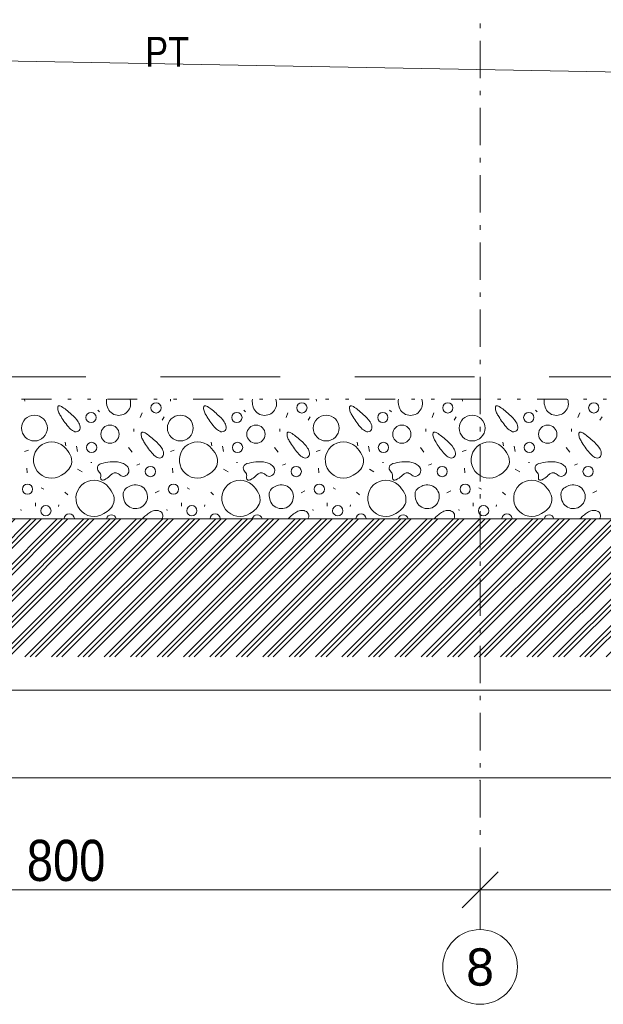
# Model space of a CAD drawing. Header units: millimetres. Extents: x -479461597 to -478645968, y -1101060132 to -1100898045.
# Tile 106 of 145: x -478971665 to -478967760, y -1101059971 to -1101053381. Entities that reach past the tile are written whole.
import ezdxf
from ezdxf.enums import TextEntityAlignment as Align

# ---------------------------------------------------------------- set-up
doc = ezdxf.new("R2010")
doc.units = ezdxf.units.MM
doc.header["$MEASUREMENT"] = 0
for name, pattern in [('Wipeout_Contour', [1000, 0, -1000]), ('Čerchovaná M', [450, 250, -85, 30, -85]), ('Čerchovaná se dvěma tečkami', [575, 200, -110, 22.5, -110, 22.5, -110]), ('Čárkovaná L', [1300, 800, -500])]:
    doc.linetypes.add(name, pattern=pattern)
for name, color, linetype in [('Bourané_2D prvky - vyplně', 7, 'Continuous'), ('Konstrukční síť', 7, 'Continuous'), ('Kóty - SP', 7, 'Continuous'), ('Situace - terén PT', 7, 'Continuous')]:
    doc.layers.add(name, color=color, linetype=linetype)
for name, color, linetype, lineweight, true_color in [('Bourané_2D prvky - vyplně_Pero_č.__40', 7, 'Continuous', 13, 0xc9ca94), ('Bourané_Konstrukce - základy výkop_Pero_č.__109', 7, 'Continuous', 13, 0x6da3d7), ('Konstrukční síť_Pero_č.__81', 7, 'Continuous', 13, 0xa8a8a8), ('Kóty - SP_Pero_č.__152', 7, 'Continuous', 0, 0xa97e33), ('Kóty - SP_Pero_č.__25', 7, 'Continuous', 13, 0x1a4f6e), ('Kóty - SP_Pero_č.__45', 7, 'Continuous', 13, 0x1a4f6e), ('Kóty - SP_Pero_č.__85', 7, 'Continuous', 13, 0x1a4f6e), ('Situace - terén HTU_Pero_č.__186', 7, 'Continuous', 20, 0x7b0011), ('Situace - terén PT_Pero_č.__190', 7, 'Continuous', 20, 0x6d6f03)]:
    doc.layers.add(name, color=color, linetype=linetype, lineweight=lineweight, true_color=true_color)
for name, color, linetype, lineweight in [('Konstrukce - základy podsyp_Pero_č.__96', 124, 'Continuous', 13), ('Konstrukční síť_Pero_č.__183', 7, 'Continuous', 20), ('Legenda_Pero_č.__6', 7, 'Continuous', 20)]:
    doc.layers.add(name, color=color, linetype=linetype, lineweight=lineweight)
doc.styles.add('GENERATED_STYLE_5', font='txt')
doc.styles.add('GENERATED_STYLE_7', font='txt')
doc.dimstyles.new('GENERATED_STYLE__1', dxfattribs={"dimtxt": 275, "dimasz": 228, "dimexe": 0.18, "dimexo": 400, "dimgap": 0.09, "dimtad": 1, "dimtih": 1, "dimtoh": 1, "dimdec": 0, "dimzin": 0, "dimdsep": 46, "dimtxsty": 'GENERATED_STYLE_5', "dimblk": 'ARROWHEAD_6', "dimblk1": 'ARROWHEAD_6', "dimblk2": 'ARROWHEAD_6', "dimcen": 0.09, "dimclrd": 256, "dimclre": 256, "dimclrt": 256, "dimazin": 0, "dimtfac": 1, "dimtdec": 4, "dimtmove": 0, "dimatfit": 3, "dimfxl": 1, "dimtolj": 1, "dimtzin": 0, "dimarcsym": 0})
doc.dimstyles.new('GENERATED_STYLE__5', dxfattribs={"dimtxt": 275, "dimasz": 228, "dimexe": 0.18, "dimexo": 0.0625, "dimgap": 0.09, "dimtad": 1, "dimtih": 1, "dimtoh": 1, "dimdec": 0, "dimzin": 0, "dimdsep": 46, "dimtxsty": 'GENERATED_STYLE_5', "dimblk": 'ARROWHEAD_6', "dimblk1": 'ARROWHEAD_6', "dimblk2": 'ARROWHEAD_6', "dimcen": 0.09, "dimclrd": 256, "dimclre": 256, "dimclrt": 256, "dimazin": 0, "dimtfac": 1, "dimtdec": 4, "dimtmove": 0, "dimatfit": 3, "dimfxl": 1, "dimtolj": 1, "dimtzin": 0, "dimarcsym": 0})

# ---------------------------------------------------------------- blocks, each defined once
blk = doc.blocks.new('*X114', base_point=(-479016584.6, -1101055471.5))
at = {"layer": 'Bourané_2D prvky - vyplně_Pero_č.__40', "color": 9, "linetype": 'Continuous', "lineweight": 13, "true_color": 0xc9ca94}
for p, q in [((-478971632.1, -1101055933.3), (-478971633.6, -1101055921.5)), ((-478970655.8, -1101055933.3), (-478970657.3, -1101055921.5)), ((-478969679.5, -1101055933.3), (-478969680.9, -1101055921.5)), ((-478968703.1, -1101055933.3), (-478968704.6, -1101055921.5)), ((-478971142.9, -1101055994.2), (-478971131, -1101056006)), ((-478970166.5, -1101055994.2), (-478970154.7, -1101056006)), ((-478969190.2, -1101055994.2), (-478969178.4, -1101056006)), ((-478968213.9, -1101055994.2), (-478968202.1, -1101056006)), ((-478970846.8, -1101056013.1), (-478970858.6, -1101056043.9)), ((-478970711.8, -1101056060.5), (-478970697.6, -1101056039.2)), ((-478969870.5, -1101056013.1), (-478969882.3, -1101056043.9)), ((-478969735.5, -1101056060.5), (-478969721.3, -1101056039.2)), ((-478968894.2, -1101056013.1), (-478968906, -1101056043.9)), ((-478968759.1, -1101056060.5), (-478968744.9, -1101056039.2)), ((-478967917.8, -1101056013.1), (-478967929.7, -1101056043.9)), ((-478967782.8, -1101056060.5), (-478967768.6, -1101056039.2)), ((-478970901.3, -1101056119.7), (-478970901.3, -1101056136.3)), ((-478969924.9, -1101056119.7), (-478969924.9, -1101056136.3)), ((-478968948.6, -1101056119.7), (-478968948.6, -1101056136.3)), ((-478967972.3, -1101056119.7), (-478967972.3, -1101056136.3)), ((-478971607.1, -1101056261.8), (-478971633.2, -1101056271.3)), ((-478971360.8, -1101056209.7), (-478971356, -1101056233.4)), ((-478971285, -1101056235.8), (-478971277.9, -1101056271.3)), ((-478970913.1, -1101056276), (-478970936.8, -1101056245.2)), ((-478970630.8, -1101056261.8), (-478970656.8, -1101056271.3)), ((-478970384.5, -1101056209.7), (-478970379.7, -1101056233.4)), ((-478970308.7, -1101056235.8), (-478970301.6, -1101056271.3)), ((-478969936.8, -1101056276), (-478969960.5, -1101056245.2)), ((-478969654.5, -1101056261.8), (-478969680.5, -1101056271.3)), ((-478969408.1, -1101056209.7), (-478969403.4, -1101056233.4)), ((-478969332.3, -1101056235.8), (-478969325.2, -1101056271.3)), ((-478968960.5, -1101056276), (-478968984.2, -1101056245.2)), ((-478968678.2, -1101056261.8), (-478968704.2, -1101056271.3)), ((-478968431.8, -1101056209.7), (-478968427.1, -1101056233.4)), ((-478968356, -1101056235.8), (-478968348.9, -1101056271.3)), ((-478967984.2, -1101056276), (-478968007.8, -1101056245.2)), ((-478971618.7, -1101056382.3), (-478971616.4, -1101056413.1)), ((-478971278.2, -1101056389.1), (-478971247.4, -1101056408)), ((-478971190.2, -1101056344.7), (-478971183.1, -1101056344.7)), ((-478970882.3, -1101056363.7), (-478970861, -1101056354.2)), ((-478970642.4, -1101056382.3), (-478970640, -1101056413.1)), ((-478970301.9, -1101056389.1), (-478970271.1, -1101056408)), ((-478970213.9, -1101056344.7), (-478970206.8, -1101056344.7)), ((-478969906, -1101056363.7), (-478969884.7, -1101056354.2)), ((-478969666.1, -1101056382.3), (-478969663.7, -1101056413.1)), ((-478969325.5, -1101056389.1), (-478969294.7, -1101056408)), ((-478969237.6, -1101056344.7), (-478969230.5, -1101056344.7)), ((-478968929.7, -1101056363.7), (-478968908.4, -1101056354.2)), ((-478968689.8, -1101056382.3), (-478968687.4, -1101056413.1)), ((-478968349.2, -1101056389.1), (-478968318.4, -1101056408)), ((-478968261.3, -1101056344.7), (-478968254.2, -1101056344.7)), ((-478967953.4, -1101056363.7), (-478967932, -1101056354.2)), ((-478971521.2, -1101056513.4), (-478971504.4, -1101056524.1)), ((-478970544.9, -1101056513.4), (-478970528.1, -1101056524.1)), ((-478969568.5, -1101056513.4), (-478969551.8, -1101056524.1)), ((-478968592.2, -1101056513.4), (-478968575.5, -1101056524.1)), ((-478971363.1, -1101056542.8), (-478971344.2, -1101056561.7)), ((-478970732.7, -1101056533.7), (-478970758.8, -1101056547.9)), ((-478970386.8, -1101056542.8), (-478970367.9, -1101056561.7)), ((-478969756.4, -1101056533.7), (-478969782.4, -1101056547.9)), ((-478969410.5, -1101056542.8), (-478969391.6, -1101056561.7)), ((-478968780.1, -1101056533.7), (-478968806.1, -1101056547.9)), ((-478968434.2, -1101056542.8), (-478968415.2, -1101056561.7)), ((-478967803.7, -1101056533.7), (-478967829.8, -1101056547.9)), ((-478971654.5, -1101056666), (-478971656.9, -1101056658.9)), ((-478971559.7, -1101056637.5), (-478971559.7, -1101056613.8)), ((-478971405.8, -1101056639.9), (-478971403.4, -1101056628.1)), ((-478970678.2, -1101056666), (-478970680.5, -1101056658.9)), ((-478970583.4, -1101056637.5), (-478970583.4, -1101056613.8)), ((-478970429.5, -1101056639.9), (-478970427.1, -1101056628.1)), ((-478969701.8, -1101056666), (-478969704.2, -1101056658.9)), ((-478969607.1, -1101056637.5), (-478969607.1, -1101056613.8)), ((-478969453.1, -1101056639.9), (-478969450.8, -1101056628.1)), ((-478968725.5, -1101056666), (-478968727.9, -1101056658.9)), ((-478968630.8, -1101056637.5), (-478968630.8, -1101056613.8)), ((-478968476.8, -1101056639.9), (-478968474.5, -1101056628.1))]:
    blk.add_line(p, q, dxfattribs=at)
for centre, radius in [((-478970753.1, -1101055979.2), 34.3), ((-478969776.8, -1101055979.2), 34.3), ((-478968800.5, -1101055979.2), 34.3), ((-478967824.1, -1101055979.2), 34.3), ((-478971566.9, -1101056114.2), 86.5), ((-478971188.1, -1101056043.7), 34.3), ((-478970590.6, -1101056114.2), 86.5), ((-478970211.7, -1101056043.7), 34.3), ((-478969614.3, -1101056114.2), 86.5), ((-478969235.4, -1101056043.7), 34.3), ((-478968637.9, -1101056114.2), 86.5), ((-478968259.1, -1101056043.7), 34.3), ((-478971060.9, -1101056155.2), 61.2), ((-478970084.6, -1101056155.2), 61.2), ((-478969108.3, -1101056155.2), 61.2), ((-478968131.9, -1101056155.2), 61.2), ((-478971183.9, -1101056244), 34.3), ((-478970207.6, -1101056244), 34.3), ((-478969231.3, -1101056244), 34.3), ((-478968254.9, -1101056244), 34.3), ((-478970790.9, -1101056405.7), 34.3), ((-478969814.6, -1101056405.7), 34.3), ((-478968838.3, -1101056405.7), 34.3), ((-478967861.9, -1101056405.7), 34.3), ((-478971613.1, -1101056523.1), 34.3), ((-478970636.8, -1101056523.1), 34.3), ((-478969660.5, -1101056523.1), 34.3), ((-478968684.2, -1101056523.1), 34.3), ((-478971490, -1101056667.4), 34.3), ((-478970513.6, -1101056667.4), 34.3), ((-478969537.3, -1101056667.4), 34.3), ((-478968561, -1101056667.4), 34.3)]:
    blk.add_circle(centre, radius, dxfattribs=at)
for centre, radius, start, end in [((-478971024.9, -1101055935.3), 60.4, 166.82651, 183.23471), ((-478971002.7, -1101055949.6), 79.9, 190.42819, 20.56996), ((-478970048.5, -1101055935.3), 60.4, 166.82651, 183.23471), ((-478970026.4, -1101055949.6), 79.9, 190.42819, 20.56996), ((-478969072.2, -1101055935.3), 60.4, 166.82651, 183.23471), ((-478969050.1, -1101055949.6), 79.9, 190.42819, 20.56996), ((-478968095.9, -1101055935.3), 60.4, 166.82651, 183.23471), ((-478968073.8, -1101055949.6), 79.9, 190.42819, 20.56996), ((-478971376.2, -1101055981), 35.1, 166.99162, 187.79059), ((-478971331.4, -1101055976.7), 80.1, 186.42962, 206.15703), ((-478971398.4, -1101055976.1), 12.4, 144.58124, 165.79236), ((-478971401.9, -1101055973.7), 8.15, 116.44249, 143.74637), ((-478971401.4, -1101055975.3), 9.77, 91.58784, 115.1953), ((-478971401.2, -1101055983.4), 17.9, 76.26222, 91.63398), ((-478971408.7, -1101056011.8), 47.3, 60.09228, 75.56108), ((-478971486.3, -1101056147.8), 203.9, 49.77705, 60.23921), ((-478971942, -1101056713.5), 930.2, 47.97476, 50.84929), ((-478970945.4, -1101055930.8), 140, 183.20947, 193.73016), ((-478970399.9, -1101055981), 35.1, 166.99162, 187.79059), ((-478970355.1, -1101055976.7), 80.1, 186.42962, 206.15703), ((-478970422.1, -1101055976.1), 12.4, 144.58124, 165.79236), ((-478970425.6, -1101055973.7), 8.15, 116.44249, 143.74637), ((-478970425.1, -1101055975.3), 9.77, 91.58784, 115.1953), ((-478970424.8, -1101055983.4), 17.9, 76.26222, 91.63398), ((-478970432.4, -1101056011.8), 47.3, 60.09228, 75.56108), ((-478970510, -1101056147.8), 203.9, 49.77705, 60.23921), ((-478970965.7, -1101056713.5), 930.2, 47.97476, 50.84929), ((-478969969.1, -1101055930.8), 140, 183.20947, 193.73016), ((-478969423.6, -1101055981), 35.1, 166.99162, 187.79059), ((-478969378.8, -1101055976.7), 80.1, 186.42962, 206.15703), ((-478969445.7, -1101055976.1), 12.4, 144.58124, 165.79236), ((-478969449.3, -1101055973.7), 8.15, 116.44249, 143.74637), ((-478969448.8, -1101055975.3), 9.77, 91.58784, 115.1953), ((-478969448.5, -1101055983.4), 17.9, 76.26222, 91.63398), ((-478969456.1, -1101056011.8), 47.3, 60.09228, 75.56108), ((-478969533.7, -1101056147.8), 203.9, 49.77705, 60.23921), ((-478969989.3, -1101056713.5), 930.2, 47.97476, 50.84929), ((-478968992.7, -1101055930.8), 140, 183.20947, 193.73016), ((-478968447.3, -1101055981), 35.1, 166.99162, 187.79059), ((-478968402.5, -1101055976.7), 80.1, 186.42962, 206.15703), ((-478968469.4, -1101055976.1), 12.4, 144.58124, 165.79236), ((-478968473, -1101055973.7), 8.15, 116.44249, 143.74637), ((-478968472.4, -1101055975.3), 9.77, 91.58784, 115.1953), ((-478968472.2, -1101055983.4), 17.9, 76.26222, 91.63398), ((-478968479.8, -1101056011.8), 47.3, 60.09228, 75.56108), ((-478968557.4, -1101056147.8), 203.9, 49.77705, 60.23921), ((-478969013, -1101056713.5), 930.2, 47.97476, 50.84929), ((-478968016.4, -1101055930.8), 140, 183.20947, 193.73016), ((-478971197, -1101055910), 230.1, 206.33038, 213.62436), ((-478971000.2, -1101055809.4), 450.4, 210.40568, 222.59648), ((-478971460.4, -1101056198), 225.2, 33.83427, 51.18662), ((-478970220.7, -1101055910), 230.1, 206.33038, 213.62436), ((-478970023.9, -1101055809.4), 450.4, 210.40568, 222.59648), ((-478970484.1, -1101056198), 225.2, 33.83427, 51.18662), ((-478969244.4, -1101055910), 230.1, 206.33038, 213.62436), ((-478969047.6, -1101055809.4), 450.4, 210.40568, 222.59648), ((-478969507.8, -1101056198), 225.2, 33.83427, 51.18662), ((-478968268.1, -1101055910), 230.1, 206.33038, 213.62436), ((-478968071.2, -1101055809.4), 450.4, 210.40568, 222.59648), ((-478968531.4, -1101056198), 225.2, 33.83427, 51.18662), ((-478971258.4, -1101056047.4), 99.3, 222.37116, 243.06329), ((-478971340.3, -1101056116), 79.8, 6.38135, 32.97964), ((-478971290.8, -1101056110.7), 30, 305.49207, 6.90343), ((-478970282.1, -1101056047.4), 99.3, 222.37116, 243.06329), ((-478970364, -1101056116), 79.8, 6.38135, 32.97964), ((-478970314.4, -1101056110.7), 30, 305.49207, 6.90343), ((-478969305.7, -1101056047.4), 99.3, 222.37116, 243.06329), ((-478969387.7, -1101056116), 79.8, 6.38135, 32.97964), ((-478969338.1, -1101056110.7), 30, 305.49207, 6.90343), ((-478968329.4, -1101056047.4), 99.3, 222.37116, 243.06329), ((-478968411.3, -1101056116), 79.8, 6.38135, 32.97964), ((-478968361.8, -1101056110.7), 30, 305.49207, 6.90343), ((-478971289, -1101056108.2), 31.2, 242.60519, 300.24019), ((-478970817.6, -1101056156.5), 35.1, 166.99162, 187.79059), ((-478970772.8, -1101056152.3), 80.1, 186.42962, 206.15703), ((-478970839.8, -1101056151.7), 12.4, 144.58124, 165.79236), ((-478970843.3, -1101056149.3), 8.15, 116.44249, 143.74637), ((-478970842.8, -1101056150.8), 9.77, 91.58784, 115.1953), ((-478970638.4, -1101056085.5), 230.1, 206.33038, 213.62436), ((-478970842.5, -1101056158.9), 17.9, 76.26222, 91.63398), ((-478970850.1, -1101056187.3), 47.3, 60.09228, 75.56108), ((-478970927.7, -1101056323.4), 203.9, 49.77705, 60.23921), ((-478971383.4, -1101056889), 930.2, 47.97476, 50.84929), ((-478970901.8, -1101056373.5), 225.2, 33.83427, 51.18662), ((-478970312.7, -1101056108.2), 31.2, 242.60519, 300.24019), ((-478969841.3, -1101056156.5), 35.1, 166.99162, 187.79059), ((-478969796.5, -1101056152.3), 80.1, 186.42962, 206.15703), ((-478969863.4, -1101056151.7), 12.4, 144.58124, 165.79236), ((-478969867, -1101056149.3), 8.15, 116.44249, 143.74637), ((-478969866.5, -1101056150.8), 9.77, 91.58784, 115.1953), ((-478969662.1, -1101056085.5), 230.1, 206.33038, 213.62436), ((-478969866.2, -1101056158.9), 17.9, 76.26222, 91.63398), ((-478969873.8, -1101056187.3), 47.3, 60.09228, 75.56108), ((-478969951.4, -1101056323.4), 203.9, 49.77705, 60.23921), ((-478970407, -1101056889), 930.2, 47.97476, 50.84929), ((-478969925.5, -1101056373.5), 225.2, 33.83427, 51.18662), ((-478969336.4, -1101056108.2), 31.2, 242.60519, 300.24019), ((-478968865, -1101056156.5), 35.1, 166.99162, 187.79059), ((-478968820.2, -1101056152.3), 80.1, 186.42962, 206.15703), ((-478968887.1, -1101056151.7), 12.4, 144.58124, 165.79236), ((-478968890.7, -1101056149.3), 8.15, 116.44249, 143.74637), ((-478968890.1, -1101056150.8), 9.77, 91.58784, 115.1953), ((-478968685.8, -1101056085.5), 230.1, 206.33038, 213.62436), ((-478968889.9, -1101056158.9), 17.9, 76.26222, 91.63398), ((-478968897.4, -1101056187.3), 47.3, 60.09228, 75.56108), ((-478968975.1, -1101056323.4), 203.9, 49.77705, 60.23921), ((-478969430.7, -1101056889), 930.2, 47.97476, 50.84929), ((-478968949.1, -1101056373.5), 225.2, 33.83427, 51.18662), ((-478968360.1, -1101056108.2), 31.2, 242.60519, 300.24019), ((-478967888.7, -1101056156.5), 35.1, 166.99162, 187.79059), ((-478967843.8, -1101056152.3), 80.1, 186.42962, 206.15703), ((-478967910.8, -1101056151.7), 12.4, 144.58124, 165.79236), ((-478967914.4, -1101056149.3), 8.15, 116.44249, 143.74637), ((-478967913.8, -1101056150.8), 9.77, 91.58784, 115.1953), ((-478967709.5, -1101056085.5), 230.1, 206.33038, 213.62436), ((-478967913.6, -1101056158.9), 17.9, 76.26222, 91.63398), ((-478967921.1, -1101056187.3), 47.3, 60.09228, 75.56108), ((-478967998.8, -1101056323.4), 203.9, 49.77705, 60.23921), ((-478968454.4, -1101056889), 930.2, 47.97476, 50.84929), ((-478967972.8, -1101056373.5), 225.2, 33.83427, 51.18662), ((-478971451.7, -1101056328), 121.6, 47.44539, 302.61512), ((-478971505.9, -1101056386), 201, 27.73941, 47.25688), ((-478970441.6, -1101055985), 450.4, 210.40568, 222.59648), ((-478970781.7, -1101056291.6), 79.8, 6.38135, 32.97964), ((-478970475.4, -1101056328), 121.6, 47.44539, 302.61512), ((-478970529.6, -1101056386), 201, 27.73941, 47.25688), ((-478969465.2, -1101055985), 450.4, 210.40568, 222.59648), ((-478969805.4, -1101056291.6), 79.8, 6.38135, 32.97964), ((-478969499.1, -1101056328), 121.6, 47.44539, 302.61512), ((-478969553.3, -1101056386), 201, 27.73941, 47.25688), ((-478968488.9, -1101055985), 450.4, 210.40568, 222.59648), ((-478968829, -1101056291.6), 79.8, 6.38135, 32.97964), ((-478968522.8, -1101056328), 121.6, 47.44539, 302.61512), ((-478968576.9, -1101056386), 201, 27.73941, 47.25688), ((-478967512.6, -1101055985), 450.4, 210.40568, 222.59648), ((-478967852.7, -1101056291.6), 79.8, 6.38135, 32.97964), ((-478971409.8, -1101056335.7), 92.5, 347.76658, 27.85068), ((-478970699.8, -1101056222.9), 99.3, 222.37116, 243.06329), ((-478970730.4, -1101056283.8), 31.2, 242.60519, 300.24019), ((-478970732.1, -1101056286.3), 30, 305.49207, 6.90343), ((-478970433.5, -1101056335.7), 92.5, 347.76658, 27.85068), ((-478969723.4, -1101056222.9), 99.3, 222.37116, 243.06329), ((-478969754.1, -1101056283.8), 31.2, 242.60519, 300.24019), ((-478969755.8, -1101056286.3), 30, 305.49207, 6.90343), ((-478969457.2, -1101056335.7), 92.5, 347.76658, 27.85068), ((-478968747.1, -1101056222.9), 99.3, 222.37116, 243.06329), ((-478968777.8, -1101056283.8), 31.2, 242.60519, 300.24019), ((-478968779.5, -1101056286.3), 30, 305.49207, 6.90343), ((-478968480.9, -1101056335.7), 92.5, 347.76658, 27.85068), ((-478967770.8, -1101056222.9), 99.3, 222.37116, 243.06329), ((-478967801.5, -1101056283.8), 31.2, 242.60519, 300.24019), ((-478967803.2, -1101056286.3), 30, 305.49207, 6.90343), ((-478971412.5, -1101056330.4), 96.3, 314.77786, 344.99612), ((-478971114.1, -1101056382.8), 31.5, 102.33238, 221.66579), ((-478971006, -1101056814.8), 476.8, 96.62587, 103.9434), ((-478971034.5, -1101056520.3), 181.1, 76.98482, 98.41911), ((-478971022.9, -1101056459.4), 119.2, 60.58312, 75.82357), ((-478970997.6, -1101056417), 69.8, 37.64751, 61.59738), ((-478970974.9, -1101056398.2), 40.4, 327.0376, 36.12094), ((-478970436.1, -1101056330.4), 96.3, 314.77786, 344.99612), ((-478970137.8, -1101056382.8), 31.5, 102.33238, 221.66579), ((-478970029.7, -1101056814.8), 476.8, 96.62587, 103.9434), ((-478970058.2, -1101056520.3), 181.1, 76.98482, 98.41911), ((-478970046.6, -1101056459.4), 119.2, 60.58312, 75.82357), ((-478970021.2, -1101056417), 69.8, 37.64751, 61.59738), ((-478969998.6, -1101056398.2), 40.4, 327.0376, 36.12094), ((-478969459.8, -1101056330.4), 96.3, 314.77786, 344.99612), ((-478969161.5, -1101056382.8), 31.5, 102.33238, 221.66579), ((-478969053.3, -1101056814.8), 476.8, 96.62587, 103.9434), ((-478969081.8, -1101056520.3), 181.1, 76.98482, 98.41911), ((-478969070.3, -1101056459.4), 119.2, 60.58312, 75.82357), ((-478969044.9, -1101056417), 69.8, 37.64751, 61.59738), ((-478969022.3, -1101056398.2), 40.4, 327.0376, 36.12094), ((-478968483.5, -1101056330.4), 96.3, 314.77786, 344.99612), ((-478968185.2, -1101056382.8), 31.5, 102.33238, 221.66579), ((-478968077, -1101056814.8), 476.8, 96.62587, 103.9434), ((-478968105.5, -1101056520.3), 181.1, 76.98482, 98.41911), ((-478968094, -1101056459.4), 119.2, 60.58312, 75.82357), ((-478968068.6, -1101056417), 69.8, 37.64751, 61.59738), ((-478968046, -1101056398.2), 40.4, 327.0376, 36.12094), ((-478971485.7, -1101056256.8), 200.1, 299.80292, 314.81337), ((-478971167.5, -1101056584.6), 121.6, 47.44539, 302.61512), ((-478971204, -1101056470.2), 93.8, 36.34422, 45.05059), ((-478971152.5, -1101056432.1), 29.8, 9.2485, 36.04485), ((-478971078.6, -1101056445.2), 45.1, 172.11009, 189.08744), ((-478971174.5, -1101056432.6), 51.7, 352.80345, 5.8388), ((-478971108.2, -1101056449.7), 15.1, 189.97096, 219.94545), ((-478971111.9, -1101056452.2), 10.8, 222.4728, 257.54629), ((-478971110.5, -1101056444.5), 18.5, 258.52372, 281.52951), ((-478971114.4, -1101056422.9), 40.5, 280.79529, 293.53627), ((-478971153.3, -1101056344.4), 128.1, 295.46694, 314.57351), ((-478970955.4, -1101056550), 157.3, 125.17662, 133.36956), ((-478971022.8, -1101056453.4), 39.5, 96.38752, 125.85484), ((-478971025.5, -1101056445.6), 31.5, 62.29017, 93.16723), ((-478971054.2, -1101056498.6), 91.8, 52.69594, 61.7729), ((-478970936.7, -1101056343.4), 102.9, 232.99345, 240.45597), ((-478970970.1, -1101056401.9), 35.6, 240.83218, 267.00649), ((-478970971.6, -1101056401.6), 35.8, 269.51744, 328.79179), ((-478970509.4, -1101056256.8), 200.1, 299.80292, 314.81337), ((-478970191.2, -1101056584.6), 121.6, 47.44539, 302.61512), ((-478970227.7, -1101056470.2), 93.8, 36.34422, 45.05059), ((-478970176.2, -1101056432.1), 29.8, 9.2485, 36.04485), ((-478970102.3, -1101056445.2), 45.1, 172.11009, 189.08744), ((-478970198.2, -1101056432.6), 51.7, 352.80345, 5.8388), ((-478970131.9, -1101056449.7), 15.1, 189.97096, 219.94545), ((-478970135.5, -1101056452.2), 10.8, 222.4728, 257.54629), ((-478970134.2, -1101056444.5), 18.5, 258.52372, 281.52951), ((-478970138.1, -1101056422.9), 40.5, 280.79529, 293.53627), ((-478970177, -1101056344.4), 128.1, 295.46694, 314.57351), ((-478969979.1, -1101056550), 157.3, 125.17662, 133.36956), ((-478970046.5, -1101056453.4), 39.5, 96.38752, 125.85484), ((-478970049.2, -1101056445.6), 31.5, 62.29017, 93.16723), ((-478970077.9, -1101056498.6), 91.8, 52.69594, 61.7729), ((-478969960.3, -1101056343.4), 102.9, 232.99345, 240.45597), ((-478969993.8, -1101056401.9), 35.6, 240.83218, 267.00649), ((-478969995.3, -1101056401.6), 35.8, 269.51744, 328.79179), ((-478969533, -1101056256.8), 200.1, 299.80292, 314.81337), ((-478969214.8, -1101056584.6), 121.6, 47.44539, 302.61512), ((-478969251.4, -1101056470.2), 93.8, 36.34422, 45.05059), ((-478969199.9, -1101056432.1), 29.8, 9.2485, 36.04485), ((-478969125.9, -1101056445.2), 45.1, 172.11009, 189.08744), ((-478969221.9, -1101056432.6), 51.7, 352.80345, 5.8388), ((-478969155.6, -1101056449.7), 15.1, 189.97096, 219.94545), ((-478969159.2, -1101056452.2), 10.8, 222.4728, 257.54629), ((-478969157.9, -1101056444.5), 18.5, 258.52372, 281.52951), ((-478969161.8, -1101056422.9), 40.5, 280.79529, 293.53627), ((-478969200.7, -1101056344.4), 128.1, 295.46694, 314.57351), ((-478969002.7, -1101056550), 157.3, 125.17662, 133.36956), ((-478969070.2, -1101056453.4), 39.5, 96.38752, 125.85484), ((-478969072.8, -1101056445.6), 31.5, 62.29017, 93.16723), ((-478969101.6, -1101056498.6), 91.8, 52.69594, 61.7729), ((-478968984, -1101056343.4), 102.9, 232.99345, 240.45597), ((-478969017.4, -1101056401.9), 35.6, 240.83218, 267.00649), ((-478969019, -1101056401.6), 35.8, 269.51744, 328.79179), ((-478968556.7, -1101056256.8), 200.1, 299.80292, 314.81337), ((-478968238.5, -1101056584.6), 121.6, 47.44539, 302.61512), ((-478968275, -1101056470.2), 93.8, 36.34422, 45.05059), ((-478968223.5, -1101056432.1), 29.8, 9.2485, 36.04485), ((-478968149.6, -1101056445.2), 45.1, 172.11009, 189.08744), ((-478968245.6, -1101056432.6), 51.7, 352.80345, 5.8388), ((-478968179.3, -1101056449.7), 15.1, 189.97096, 219.94545), ((-478968182.9, -1101056452.2), 10.8, 222.4728, 257.54629), ((-478968181.5, -1101056444.5), 18.5, 258.52372, 281.52951), ((-478968185.4, -1101056422.9), 40.5, 280.79529, 293.53627), ((-478968224.3, -1101056344.4), 128.1, 295.46694, 314.57351), ((-478968026.4, -1101056550), 157.3, 125.17662, 133.36956), ((-478968093.9, -1101056453.4), 39.5, 96.38752, 125.85484), ((-478968096.5, -1101056445.6), 31.5, 62.29017, 93.16723), ((-478968125.3, -1101056498.6), 91.8, 52.69594, 61.7729), ((-478968007.7, -1101056343.4), 102.9, 232.99345, 240.45597), ((-478968041.1, -1101056401.9), 35.6, 240.83218, 267.00649), ((-478968042.7, -1101056401.6), 35.8, 269.51744, 328.79179), ((-478971221.6, -1101056642.7), 201, 27.73941, 47.25688), ((-478970890.1, -1101056573.9), 79.9, 190.42819, 104.62943), ((-478970915.5, -1101056561.2), 57.9, 120.7918, 156.66705), ((-478970873, -1101056631.9), 140.5, 105.38214, 120.90768), ((-478970245.3, -1101056642.7), 201, 27.73941, 47.25688), ((-478969913.7, -1101056573.9), 79.9, 190.42819, 104.62943), ((-478969939.2, -1101056561.2), 57.9, 120.7918, 156.66705), ((-478969896.7, -1101056631.9), 140.5, 105.38214, 120.90768), ((-478969269, -1101056642.7), 201, 27.73941, 47.25688), ((-478968937.4, -1101056573.9), 79.9, 190.42819, 104.62943), ((-478968962.8, -1101056561.2), 57.9, 120.7918, 156.66705), ((-478968920.3, -1101056631.9), 140.5, 105.38214, 120.90768), ((-478968292.7, -1101056642.7), 201, 27.73941, 47.25688), ((-478967961.1, -1101056573.9), 79.9, 190.42819, 104.62943), ((-478967986.5, -1101056561.2), 57.9, 120.7918, 156.66705), ((-478967944, -1101056631.9), 140.5, 105.38214, 120.90768), ((-478971125.6, -1101056592.3), 92.5, 347.76658, 27.85068), ((-478970912.2, -1101056559.5), 60.4, 159.35742, 183.23471), ((-478970832.7, -1101056555.1), 140, 183.20947, 193.73016), ((-478970149.2, -1101056592.3), 92.5, 347.76658, 27.85068), ((-478969935.8, -1101056559.5), 60.4, 159.35742, 183.23471), ((-478969856.4, -1101056555.1), 140, 183.20947, 193.73016), ((-478969172.9, -1101056592.3), 92.5, 347.76658, 27.85068), ((-478968959.5, -1101056559.5), 60.4, 159.35742, 183.23471), ((-478968880, -1101056555.1), 140, 183.20947, 193.73016), ((-478968196.6, -1101056592.3), 92.5, 347.76658, 27.85068), ((-478967983.2, -1101056559.5), 60.4, 159.35742, 183.23471), ((-478967903.7, -1101056555.1), 140, 183.20947, 193.73016), ((-478971201.4, -1101056513.4), 200.1, 299.80292, 314.81337), ((-478971128.2, -1101056587), 96.3, 314.77786, 344.99612), ((-478970225.1, -1101056513.4), 200.1, 299.80292, 314.81337), ((-478970151.9, -1101056587), 96.3, 314.77786, 344.99612), ((-478969248.8, -1101056513.4), 200.1, 299.80292, 314.81337), ((-478969175.6, -1101056587), 96.3, 314.77786, 344.99612), ((-478968272.5, -1101056513.4), 200.1, 299.80292, 314.81337), ((-478968199.2, -1101056587), 96.3, 314.77786, 344.99612), ((-478971333.9, -1101056722.4), 34.3, 4.00513, 176.00272), ((-478971052.1, -1101056729.3), 34.3, 15.86062, 164.14724), ((-478970655.3, -1101056898.8), 259.5, 129.90161, 136.42731), ((-478970682.2, -1101056852.7), 207.1, 122.84273, 132.36955), ((-478970747.6, -1101056751.3), 86.5, 100.49602, 122.88251), ((-478970752.3, -1101056725.7), 60.4, 68.66458, 100.54861), ((-478970743.5, -1101056703.5), 36.5, 19.35089, 68.79016), ((-478970774.3, -1101056691.2), 68.8, 335.32237, 341.10531), ((-478970743.7, -1101056702.2), 36.2, 341.89835, 17.40087), ((-478970357.5, -1101056722.4), 34.3, 4.11712, 175.89073), ((-478970075.8, -1101056729.3), 34.3, 15.97678, 164.03107), ((-478969679, -1101056898.8), 259.5, 129.90161, 136.40693), ((-478969705.9, -1101056852.7), 207.1, 122.84273, 132.36955), ((-478969771.3, -1101056751.3), 86.5, 100.49602, 122.88251), ((-478969776, -1101056725.7), 60.4, 68.66458, 100.54861), ((-478969767.2, -1101056703.5), 36.5, 19.35089, 68.79016), ((-478969798, -1101056691.2), 68.8, 335.38365, 341.10531), ((-478969767.4, -1101056702.2), 36.2, 341.89835, 17.40087), ((-478969381.2, -1101056722.4), 34.3, 4.22913, 175.77872), ((-478969099.5, -1101056729.3), 34.3, 16.09301, 163.91484), ((-478968702.7, -1101056898.8), 259.5, 129.90161, 136.38653), ((-478968729.6, -1101056852.7), 207.1, 122.84273, 132.36955), ((-478968795, -1101056751.3), 86.5, 100.49602, 122.88251), ((-478968799.7, -1101056725.7), 60.4, 68.66458, 100.54861), ((-478968790.9, -1101056703.5), 36.5, 19.35089, 68.79016), ((-478968821.7, -1101056691.2), 68.8, 335.44491, 341.10531), ((-478968791, -1101056702.2), 36.2, 341.89835, 17.40087), ((-478968404.9, -1101056722.4), 34.3, 4.34115, 175.6667), ((-478968123.2, -1101056729.3), 34.3, 16.20931, 163.79854), ((-478967726.3, -1101056898.8), 259.5, 129.90161, 136.36613), ((-478967753.3, -1101056852.7), 207.1, 122.84273, 132.36955), ((-478967818.6, -1101056751.3), 86.5, 100.49602, 122.88251), ((-478967823.3, -1101056725.7), 60.4, 68.66458, 100.54861), ((-478967814.6, -1101056703.5), 36.5, 19.35089, 68.79016), ((-478967845.4, -1101056691.2), 68.8, 335.50613, 341.10531), ((-478967814.7, -1101056702.2), 36.2, 341.89835, 17.40087)]:
    blk.add_arc(centre, radius, start, end, dxfattribs=at)
blk = doc.blocks.new('výplň_3_4', base_point=(-479016584.6, -1101055471.5))
at = {"color": 254, "linetype": 'Wipeout_Contour', "lineweight": 0, "ltscale": 8405097351.731508}
blk.add_wipeout([(-479029177.2, -1101056721.4), (-478991622, -1101056721.4), (-478955191.5, -1101056718.9), (-478954585.1, -1101056621.5), (-478954235.1, -1101056271.5), (-478954235.1, -1101055921.5), (-479029177.2, -1101055921.5)], dxfattribs=at).dxf.layer = 'Bourané_2D prvky - vyplně'
at = {"layer": 'Bourané_2D prvky - vyplně_Pero_č.__40', "color": 9, "linetype": 'Continuous', "lineweight": 13, "true_color": 0xc9ca94}
blk.add_blockref('*X114', (-479016584.6, -1101055471.5), dxfattribs=at)
blk = doc.blocks.new('Řez_23_4', base_point=(-479016584.6, -1101055471.5))
at = {"layer": 'Situace - terén PT_Pero_č.__190', "color": 66, "linetype": 'Continuous', "lineweight": 20, "true_color": 0x6d6f03, "flags": 128}
blk.add_lwpolyline([(-478940383.2, -1101054933.7), (-478941553.8, -1101054950.6), (-478942240.6, -1101055017.1), (-478943448.1, -1101055027.2), (-478950591.5, -1101054361.6), (-478951821.3, -1101054276.1), (-478952355.3, -1101054287.3), (-478956681, -1101054346.5), (-478960317.7, -1101053882.3), (-478960401.7, -1101053875.3), (-478960508.5, -1101053868.6), (-478965190.3, -1101053725.5), (-478967256.2, -1101053737.9), (-478976344.4, -1101053574.5), (-478979023.8, -1101053564.4), (-478980058.3, -1101053563.3), (-478984706.8, -1101053635), (-478986222.8, -1101053644.1), (-478987378.2, -1101053638.6), (-478989248, -1101053543.2), (-478991612.8, -1101053612.6), (-478995603.9, -1101053602.8)], dxfattribs=at)
blk = doc.blocks.new('Standardní značka sítě[24]_4', base_point=(-478968584.599409, -1101048471.493435))
at = {"layer": 'Konstrukční síť_Pero_č.__183', "color": 7, "linetype": 'Continuous', "lineweight": 20}
blk.add_circle((-478968584.599409, -1101059721.493435), 250, dxfattribs=at)
at = {"layer": 'Konstrukční síť_Pero_č.__81', "color": 253, "linetype": 'Čerchovaná M', "lineweight": 13, "true_color": 0xa8a8a8}
for p, q in [((-478968584.599409, -1101049471.493435), (-478968584.599409, -1101058471.493435)), ((-478968584.599409, -1101058471.493435), (-478968584.599409, -1101059471.493435))]:
    blk.add_line(p, q, dxfattribs=at)
blk.add_point((-478968584.599409, -1101058471.493435), dxfattribs=at)
blk.add_point((-478968584.599409, -1101058471.493435), dxfattribs=at)
at = {"layer": 'Konstrukční síť_Pero_č.__183', "color": 7, "lineweight": 20, "style": 'GENERATED_STYLE_7'}
blk.add_attdef('AC_MarkerText_1', text='', height=250, rotation=360, dxfattribs=at).set_placement((-478968584.599409, -1101059721.816818), align=Align.MIDDLE_CENTER)
blk = doc.blocks.new('*D148', base_point=(-479016584.6, -1101055471.5))
at = {"layer": 'Kóty - SP_Pero_č.__45', "color": 146, "linetype": 'Continuous', "lineweight": 13, "true_color": 0x1a4f6e}
for p, q in [((-479029125.5, -1101058336.4), (-479029365.5, -1101058576.4)), ((-478952255.1, -1101058576.4), (-478952015.1, -1101058336.4))]:
    blk.add_line(p, q, dxfattribs=at)
at = {"layer": 'Kóty - SP_Pero_č.__85', "color": 146, "linetype": 'Continuous', "lineweight": 13, "true_color": 0x1a4f6e}
for p, q in [((-478952135.1, -1101058681.4), (-478952135.1, -1101058056.4)), ((-479029245.5, -1101058856.4), (-479029245.5, -1101058231.4)), ((-479029425.5, -1101058456.4), (-479029245.5, -1101058456.4)), ((-479029245.5, -1101058456.4), (-478952135.1, -1101058456.4)), ((-478952135.1, -1101058456.4), (-478951955.1, -1101058456.4))]:
    blk.add_line(p, q, dxfattribs=at)
at = {"layer": 'Kóty - SP_Pero_č.__25', "color": 146, "lineweight": 13, "true_color": 0x1a4f6e, "insert": (-478991174.3, -1101058401.4), "char_height": 275, "attachment_point": 7, "style": 'GENERATED_STYLE_5'}
blk.add_mtext('\\A1;{\\pql;\\fArial Narrow|b0|i0|c238|p34;77\xa0110}', dxfattribs=at)
blk = doc.blocks.new('ARROWHEAD_6')
at = {"color": 0, "linetype": 'Continuous', "lineweight": 0}
for p, q in [((-0.5, -0.5), (0.5, 0.5)), ((0, 0), (-1, 0))]:
    blk.add_line(p, q, dxfattribs=at)
blk = doc.blocks.new('*D150', base_point=(-479016584.6, -1101055471.5))
at = {"layer": 'Kóty - SP_Pero_č.__45', "color": 146, "linetype": 'Continuous', "lineweight": 13, "true_color": 0x1a4f6e}
for p, q in [((-479027965.3, -1101057749), (-479028205.3, -1101057989)), ((-478991639.8, -1101057749), (-478991879.8, -1101057989))]:
    blk.add_line(p, q, dxfattribs=at)
at = {"layer": 'Kóty - SP_Pero_č.__85', "color": 146, "linetype": 'Continuous', "lineweight": 13, "true_color": 0x1a4f6e}
for p, q in [((-478991759.8, -1101058094), (-478991759.8, -1101057469)), ((-479028085.3, -1101057869), (-478991759.8, -1101057869)), ((-478991759.8, -1101057869), (-478955435.1, -1101057869))]:
    blk.add_line(p, q, dxfattribs=at)
at = {"layer": 'Kóty - SP_Pero_č.__25', "color": 146, "lineweight": 13, "true_color": 0x1a4f6e, "insert": (-479010406.6, -1101057814), "char_height": 275, "attachment_point": 7, "style": 'GENERATED_STYLE_5'}
blk.add_mtext('\\A1;{\\pql;\\fArial Narrow|b0|i0|c238|p34;36\xa0326}', dxfattribs=at)
blk = doc.blocks.new('*D151', base_point=(-479016584.6, -1101055471.5))
at = {"layer": 'Kóty - SP_Pero_č.__45', "color": 146, "linetype": 'Continuous', "lineweight": 13, "true_color": 0x1a4f6e}
for p, q in [((-478991639.8, -1101057749), (-478991879.8, -1101057989)), ((-478955315.1, -1101057749), (-478955555.1, -1101057989))]:
    blk.add_line(p, q, dxfattribs=at)
at = {"layer": 'Kóty - SP_Pero_č.__85', "color": 146, "linetype": 'Continuous', "lineweight": 13, "true_color": 0x1a4f6e}
blk.add_line((-478991759.8, -1101057869), (-478955435.1, -1101057869), dxfattribs=at)
at = {"layer": 'Kóty - SP_Pero_č.__25', "color": 146, "lineweight": 13, "true_color": 0x1a4f6e, "insert": (-478974081.4, -1101057814), "char_height": 275, "attachment_point": 7, "style": 'GENERATED_STYLE_5'}
blk.add_mtext('\\A1;{\\pql;\\fArial Narrow|b0|i0|c238|p34;36\xa0325}', dxfattribs=at)
blk = doc.blocks.new('*D152', base_point=(-479016584.6, -1101055471.5))
at = {"layer": 'Kóty - SP_Pero_č.__45', "color": 146, "linetype": 'Continuous', "lineweight": 13, "true_color": 0x1a4f6e}
for p, q in [((-478955315.1, -1101057749), (-478955555.1, -1101057989)), ((-478952255.1, -1101057989), (-478952015.1, -1101057749))]:
    blk.add_line(p, q, dxfattribs=at)
at = {"layer": 'Kóty - SP_Pero_č.__85', "color": 146, "linetype": 'Continuous', "lineweight": 13, "true_color": 0x1a4f6e}
for p, q in [((-478955435.1, -1101058094), (-478955435.1, -1101057469)), ((-478952135.1, -1101058094), (-478952135.1, -1101057469)), ((-478991759.8, -1101057869), (-478955435.1, -1101057869)), ((-478955435.1, -1101057869), (-478952135.1, -1101057869)), ((-478952135.1, -1101057869), (-478951955.1, -1101057869))]:
    blk.add_line(p, q, dxfattribs=at)
at = {"layer": 'Kóty - SP_Pero_č.__25', "color": 146, "lineweight": 13, "true_color": 0x1a4f6e, "insert": (-478954181.1, -1101057814), "char_height": 275, "attachment_point": 7, "style": 'GENERATED_STYLE_5'}
blk.add_mtext('\\A1;{\\pql;\\fArial Narrow|b0|i0|c238|p34;3\xa0300}', dxfattribs=at)
blk = doc.blocks.new('*D168', base_point=(-479016584.6, -1101055471.5))
at = {"layer": 'Kóty - SP_Pero_č.__45', "color": 146, "linetype": 'Continuous', "lineweight": 13, "true_color": 0x1a4f6e}
for p, q in [((-478974264.6, -1101059084.7), (-478974504.6, -1101059324.7)), ((-478968464.6, -1101059084.7), (-478968704.6, -1101059324.7))]:
    blk.add_line(p, q, dxfattribs=at)
at = {"layer": 'Kóty - SP_Pero_č.__85', "color": 146, "linetype": 'Continuous', "lineweight": 13, "true_color": 0x1a4f6e}
for p, q in [((-478974384.6, -1101059429.7), (-478974384.6, -1101058979.7)), ((-478968584.6, -1101059429.7), (-478968584.6, -1101058979.7)), ((-478974384.6, -1101059204.7), (-478968584.6, -1101059204.7))]:
    blk.add_line(p, q, dxfattribs=at)
at = {"layer": 'Kóty - SP_Pero_č.__25', "color": 146, "lineweight": 13, "true_color": 0x1a4f6e, "insert": (-478971880.6, -1101059149.7), "char_height": 275, "attachment_point": 7, "style": 'GENERATED_STYLE_5'}
blk.add_mtext('\\A1;{\\pql;\\fArial Narrow|b0|i0|c238|p34;5\xa0800}', dxfattribs=at)
blk = doc.blocks.new('*D169', base_point=(-479016584.6, -1101055471.5))
at = {"layer": 'Kóty - SP_Pero_č.__45', "color": 146, "linetype": 'Continuous', "lineweight": 13, "true_color": 0x1a4f6e}
for p, q in [((-478968464.6, -1101059084.7), (-478968704.6, -1101059324.7)), ((-478959754.6, -1101059324.7), (-478959514.6, -1101059084.7))]:
    blk.add_line(p, q, dxfattribs=at)
at = {"layer": 'Kóty - SP_Pero_č.__85', "color": 146, "linetype": 'Continuous', "lineweight": 13, "true_color": 0x1a4f6e}
for p, q in [((-478968584.6, -1101059429.7), (-478968584.6, -1101058979.7)), ((-478959634.6, -1101059429.7), (-478959634.6, -1101058979.7)), ((-478968584.6, -1101059204.7), (-478959634.6, -1101059204.7)), ((-478959634.6, -1101059204.7), (-478959454.6, -1101059204.7))]:
    blk.add_line(p, q, dxfattribs=at)
at = {"layer": 'Kóty - SP_Pero_č.__25', "color": 146, "lineweight": 13, "true_color": 0x1a4f6e, "insert": (-478964505.6, -1101059149.7), "char_height": 275, "attachment_point": 7, "style": 'GENERATED_STYLE_5'}
blk.add_mtext('\\A1;{\\pql;\\fArial Narrow|b0|i0|c238|p34;8\xa0950}', dxfattribs=at)

msp = doc.modelspace()

# ---------------------------------------------------------------- block references
at = {"layer": 'Bourané_2D prvky - vyplně_Pero_č.__40', "color": 9, "linetype": 'Continuous', "lineweight": 13, "true_color": 0xc9ca94}
msp.add_blockref('výplň_3_4', (-479016584.6, -1101055471.5), dxfattribs=at)

# ---------------------------------------------------------------- texts
at = {"layer": 'Kóty - SP_Pero_č.__152', "color": 45, "linetype": 'Continuous', "lineweight": 0, "true_color": 0xa97e33, "insert": (-478970825.3, -1101053595.7), "char_height": 200, "attachment_point": 4, "style": 'GENERATED_STYLE_5'}
msp.add_mtext('\\A1;{\\pql;\\fArial Narrow|b0|i0|c238|p34;PT}', dxfattribs=at)

# ---------------------------------------------------------------- dimensions: what is measured, and where the dimension line sits
at = {"layer": 'Kóty - SP', "color": 146, "linetype": 'Continuous', "lineweight": 13, "true_color": 0x1a4f6e}
for base, p1, p2, picture, middle in [((-478968584.6, -1101059204.7), (-478974384.6, -1101059204.7), (-478968584.6, -1101059204.7), '*D168', (-478971408.2, -1101059012.2)), ((-478959634.6, -1101059204.7), (-478968584.6, -1101059204.7), (-478959634.6, -1101059204.7), '*D169', (-478964033.2, -1101059012.2))]:
    dim = msp.add_linear_dim(base=base, p1=p1, p2=p2, dimstyle='GENERATED_STYLE__5', dxfattribs=at)
    dim.commit()
    dim.dimension.update_dxf_attribs({"geometry": picture, "text_midpoint": middle, "dimtype": 160})

# ---------------------------------------------------------------- next in the draw order: wipeouts: each hides what was drawn before it
at = {"color": 254, "linetype": 'Wipeout_Contour', "lineweight": 0, "ltscale": 26416046955.85198}
msp.add_wipeout([(-479029245.6, -1101056721.4), (-479028326.9, -1101056724.1), (-479028232.2, -1101057068.5), (-479028085.4, -1101057068.5), (-479027937.9, -1101057068.5), (-479027843.6, -1101056725.6), (-478992001.4, -1101056723.5), (-478991905.9, -1101057071), (-478991608, -1101057071), (-478991512.4, -1101056723.4), (-478955677.4, -1101056721.4), (-478955582.7, -1101057071.5), (-478955424.3, -1101057071.5), (-478955288.5, -1101057071.5), (-478955190.8, -1101056714.9), (-478952675.9, -1101056637.8), (-478952135.1, -1101056621.5), (-478952135.1, -1101055771.5), (-478951119.9, -1101054324.9), (-478943743.3, -1101054992.4), (-478943743.5, -1101057647.8), (-479029245.7, -1101057641.8)], dxfattribs=at).dxf.layer = 'Bourané_2D prvky - vyplně'

# ---------------------------------------------------------------- next in the draw order: hatches: boundary and pattern name
at = {"layer": 'Bourané_2D prvky - vyplně_Pero_č.__40', "linetype": 'Continuous', "lineweight": 13, "true_color": 0xc9ca94}
h = msp.add_hatch(dxfattribs=at)
h.set_pattern_fill('Zemina___původní_0004', color=9, style=0, pattern_type=2)
h.set_pattern_definition([(45, (-479016584.6, -1101055471.49), (-88.38835, 88.38835), []), (45, (-479016602.28, -1101055453.82), (-88.38835, 88.38835), []), (45, (-479016619.95, -1101055436.14), (-88.38835, 88.38835), [])])
h.paths.add_polyline_path([(-479029245.6, -1101056721.4), (-479028326.9, -1101056724.1), (-479028232.2, -1101057068.5), (-479028085.4, -1101057068.5), (-479027937.9, -1101057068.5), (-479027843.6, -1101056725.6), (-478992001.4, -1101056723.5), (-478991905.9, -1101057071), (-478991608, -1101057071), (-478991512.4, -1101056723.4), (-478955677.4, -1101056721.4), (-478955582.7, -1101057071.5), (-478955424.3, -1101057071.5), (-478955288.5, -1101057071.5), (-478955190.8, -1101056714.9), (-478952675.9, -1101056637.8), (-478952135.1, -1101056621.5), (-478952135.1, -1101055771.5), (-478951119.9, -1101054324.9), (-478943743.3, -1101054992.4), (-478943743.5, -1101057647.8), (-479029245.7, -1101057641.8)])

# ---------------------------------------------------------------- next in the draw order: linework, layer by layer
at = {"layer": 'Bourané_Konstrukce - základy výkop_Pero_č.__109', "color": 153, "linetype": 'Continuous', "lineweight": 13, "true_color": 0x6da3d7}
msp.add_line((-478955677.4, -1101056721.4), (-479029245.6, -1101056721.4), dxfattribs=at)
at = {"layer": 'Konstrukce - základy podsyp_Pero_č.__96', "color": 124, "linetype": 'Čerchovaná se dvěma tečkami', "lineweight": 13}
msp.add_line((-479029153.6, -1101055921.5), (-478954203.1, -1101055921.5), dxfattribs=at)
at = {"layer": 'Situace - terén HTU_Pero_č.__186', "color": 246, "linetype": 'Čárkovaná L', "lineweight": 20, "true_color": 0x7b0011}
msp.add_line((-479029222.6, -1101055771.5), (-478952135.1, -1101055771.5), dxfattribs=at)

# ---------------------------------------------------------------- next in the draw order: block references
at = {"layer": 'Konstrukční síť', "color": 7, "linetype": 'Continuous', "lineweight": 20}
msp.add_blockref('Standardní značka sítě[24]_4', (-478968584.6, -1101048471.5), dxfattribs=at).add_auto_attribs({'AC_MarkerText_1': '8'})
at = {"layer": 'Situace - terén PT', "lineweight": 0}
msp.add_blockref('Řez_23_4', (-479016584.6, -1101055471.5), dxfattribs=at)

# ---------------------------------------------------------------- next in the draw order: texts
at = {"layer": 'Legenda_Pero_č.__6', "color": 7, "linetype": 'Continuous', "lineweight": 20, "insert": (-478979247, -1101051024.3), "char_height": 250, "attachment_point": 1, "style": 'GENERATED_STYLE_5'}
msp.add_mtext('\\A1;{\\pql;\\pt623.517,1624.39,2632.63,14911.4,16319.1,17048.7;\\fArial Narrow|b0|i0|c238|p34;^I^I^I^I^I^I^I^I^I^I^I^I\\P\\pql;\\pt623.517,1624.39,2632.63,14911.4,16319.1,17048.7;\\fArial Narrow|b0|i0|c238|p34;^IDRENÁŽNÍ VRSTVA Z DRCENÉHO KAMENIVA FR.0/32 (0-63)  TL.cca 800- 1000 mm^I\\P\\pql;\\pt1257.35,2110.82,11941.2,13073.2,13654;\\fArial Narrow|b0|i0|c238|p34;       ^IHUTNĚNA PO VRSTVÁCH NA ÚNOSNOST  E\\fArial Narrow|b0|i0|c238|p34;\\A1{\\H.66x;\\S ^ def2;}\\fArial Narrow|b0|i0|c238|p34; = >80 MPa, E\\fArial Narrow|b0|i0|c238|p34;\\A1{\\H.66x;\\S ^ def;}\\fArial Narrow|b0|i0|c238|p34;/E\\fArial Narrow|b0|i0|c238|p34;\\A1{\\H.66x;\\S ^ def1;}\\fArial Narrow|b0|i0|c238|p34;<2,5\\P\\pql;\\pt623.517,1624.39,2632.63,14911.4,16319.1,17048.7;\\fArial Narrow|b0|i0|c238|p34;^ISEPARAČNÍ NETKANÁ  GEOTEXTÍLIE 300 g/m2\\fArial Narrow|b0|i0|c238|p34;^I^I^I^I\\P\\pql;\\pt623.517,1624.39,2632.63,14911.4,16319.1,17048.7;\\fArial Narrow|b0|i0|c238|p34;^ISTÁVAJÍCÍ TERÉN PŘEHUTNĚNÝ POJEZDEM HLADKÉHO VÁLCE\\P\\pql;\\pt1257.35,2110.82,11941.2,13073.2,13654;\\fArial Narrow|b0|i0|c238|p34;^INA ÚNOSNOST  E\\fArial Narrow|b0|i0|c238|p34;\\A1{\\H.66x;\\S ^ def2;}\\fArial Narrow|b0|i0|c238|p34; = >\\fArial Narrow|b0|i0|c238|p34;15\\fArial Narrow|b0|i0|c238|p34; MPa, \\fArial Narrow|b0|i0|c238|p34;E\\fArial Narrow|b0|i0|c238|p34;\\A1{\\H.66x;\\S ^ def;}\\fArial Narrow|b0|i0|c238|p34;/E\\fArial Narrow|b0|i0|c238|p34;\\A1{\\H.66x;\\S ^ def1;}\\fArial Narrow|b0|i0|c238|p34;<2,5^I\\fArial Narrow|b0|i0|c238|p34;^I^I^I^I^I\\P\\pql;\\fArial Narrow|b0|i0|c238|p34;}', dxfattribs=at)

# ---------------------------------------------------------------- next in the draw order: dimensions: what is measured, and where the dimension line sits
at = {"layer": 'Kóty - SP', "color": 146, "linetype": 'Continuous', "lineweight": 13, "true_color": 0x1a4f6e}
for base, p1, p2, picture, middle in [((-478952135.1, -1101058456.4), (-479029245.5, -1101058760.3), (-478952135.1, -1101055771.5), '*D148', (-478990597.1, -1101058263.9)), ((-478952135.1, -1101057869), (-478955435.1, -1101057180), (-478952135.1, -1101055771.5), '*D152', (-478953708.7, -1101057676.5)), ((-478991759.7659, -1101057869.0395), (-479028085.3466, -1101057179.9707), (-478991759.7659, -1101057181.8158), '*D150', (-479009829.3808, -1101057676.5395)), ((-478955435.1, -1101057869), (-478991759.8, -1101057181.8), (-478955435.1, -1101057180), '*D151', (-478973504.3, -1101057676.5))]:
    dim = msp.add_linear_dim(base=base, p1=p1, p2=p2, dimstyle='GENERATED_STYLE__1', dxfattribs=at)
    dim.commit()
    dim.dimension.update_dxf_attribs({"geometry": picture, "text_midpoint": middle, "dimtype": 160})

doc.saveas('drawing.dxf')
